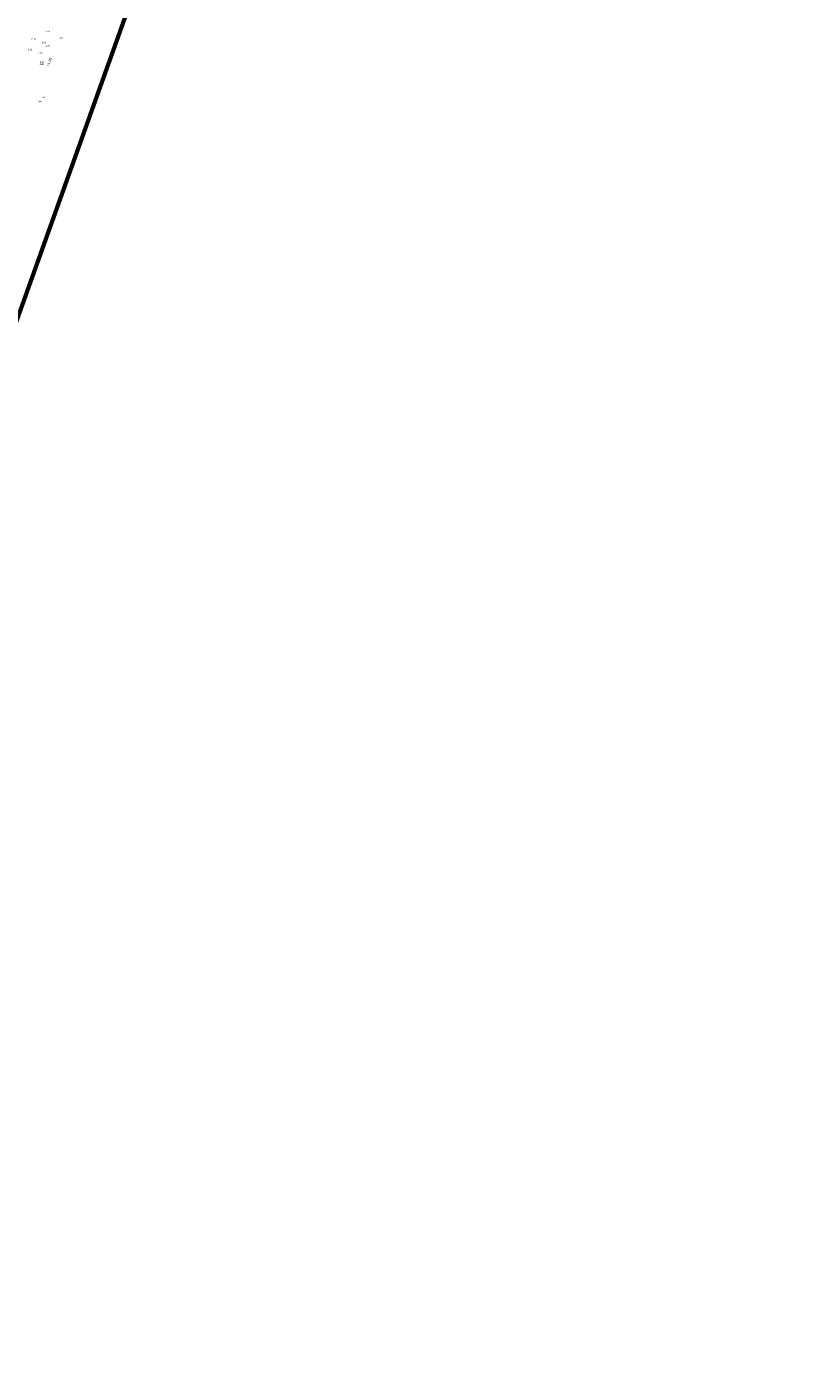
# Model space of a CAD drawing. Header units: metres. Extents: x 132707 to 140183, y 449708 to 457222.
# Tile 26 of 29: x 136724 to 136833, y 454044 to 454235. Entities that reach past the tile are written whole.
import ezdxf

# ---------------------------------------------------------------- set-up
doc = ezdxf.new("R2010")
doc.units = ezdxf.units.M
doc.layers.add('-DR-alg-bladkaders viewports', color=7, linetype='Continuous', lineweight=60)
doc.layers.add('-DR-bs-txt-hoogtemaat', color=253, linetype='Continuous')
doc.layers.add('-DR-nw-gr-arc-gras', color=7, linetype='Continuous', true_color=0x8ebf73)
doc.styles.add('Drong', font='txt', dxfattribs={"height": 1.8})

msp = doc.modelspace()

# ---------------------------------------------------------------- hatches: boundary and pattern name
at = {"layer": '-DR-nw-gr-arc-gras', "transparency": 33554687}
h = msp.add_hatch(dxfattribs=at)
h.set_pattern_fill('AGR-BOLLEN', color=256, scale=0.15, pattern_type=2)
h.set_pattern_definition([(115.335625, (136636.36562, 453727.95952), (-0.335521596, -0.158855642), [0.09, -0.2812275]), (205.335625, (136636.36562, 453727.95952), (0.158855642, -0.335521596), [0.09, -0.2812275])])
edge = h.paths.add_edge_path()
edge.add_arc((11815580.016, -3784284.907), 12424198.771, 160.0566581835, 160.0569484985, ccw=False)
edge.add_line((136455.782, 453494.254), (136455.124, 453494.493))
edge.add_line((136455.124, 453494.493), (136433.813, 453435.768))
edge.add_line((136433.813, 453435.768), (136432.179, 453431.255))
edge.add_line((136432.179, 453431.255), (136431.678, 453429.87))
edge.add_line((136431.678, 453429.87), (136432.336, 453429.631))
edge.add_line((136432.336, 453429.631), (136434.309, 453435.077))

# ---------------------------------------------------------------- linework, layer by layer
at = {"layer": '-DR-alg-bladkaders viewports'}
msp.add_lwpolyline([(136760.122, 454298.351), (136694.677, 454115.211), (136646.002, 454132.605), (136711.448, 454315.745)], close=True, dxfattribs=at)

# ---------------------------------------------------------------- texts
at = {"layer": '-DR-bs-txt-hoogtemaat', "style": 'Drong'}
msp.add_text('+1.00', height=0.36, rotation=70.33563, dxfattribs=at).set_placement((136727.229, 454229.461))
at = {"layer": '-DR-bs-txt-hoogtemaat', "color": 253, "char_height": 0.22, "attachment_point": 7, "style": 'Drong'}
for s, insert in [('2.09', (136726.762, 454234.349, 2.091)), ('2.11', (136724.237, 454231.771, 2.106)), ('2.08', (136724.733, 454233.258, 2.083)), ('2.09', (136726.225, 454232.77, 2.085)), ('2.09', (136726.736, 454232.299, 2.088)), ('1.41', (136727.065, 454232.13, 1.411)), ('0.97', (136728.69, 454233.368, 0.968)), ('2.10', (136725.729, 454231.274, 2.104)), ('1.48', (136725.907, 454229.691, 1.481)), ('2.09', (136725.938, 454229.968, 2.088)), ('0.99', (136725.606, 454224.401, 0.991)), ('0.97', (136726.165, 454225.013, 0.968))]:
    msp.add_mtext(s, dxfattribs=dict(at, insert=insert))

doc.saveas('drawing.dxf')
